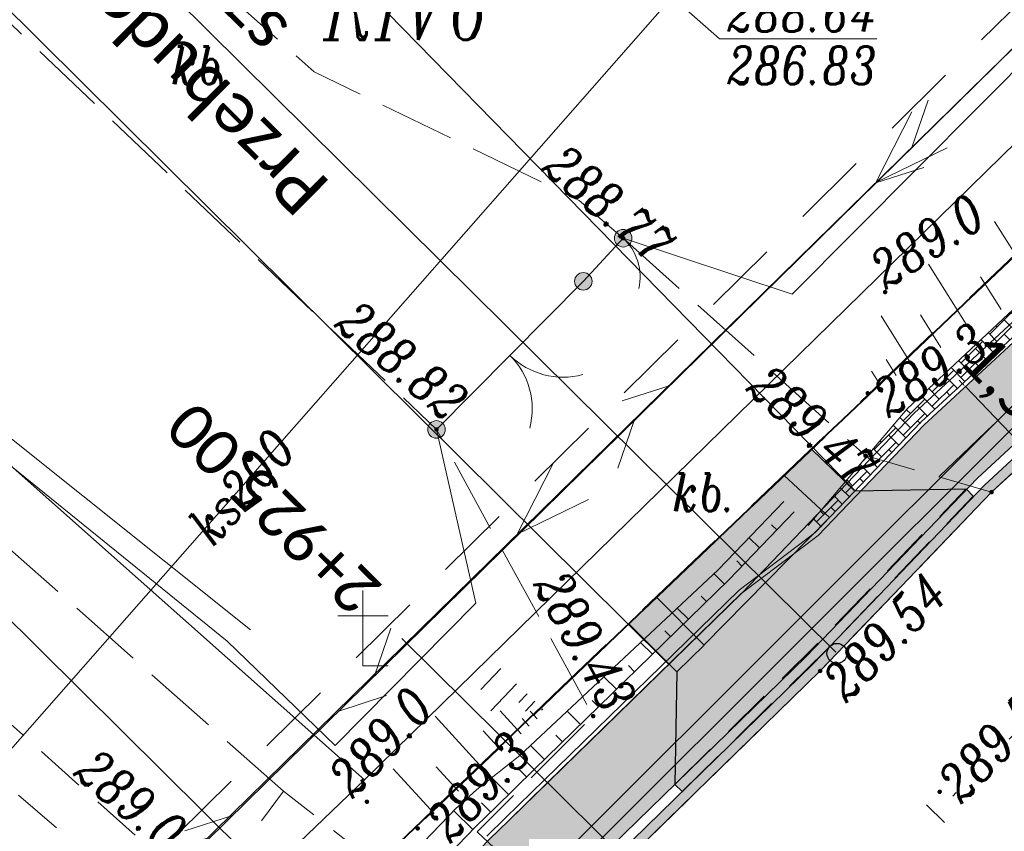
# Model space of a CAD drawing. Header units: metres. Extents: x -1 to 7476305, y 0 to 5497191.
# Tile 22 of 115: x 7474971 to 7474991, y 5496721 to 5496737. Entities that reach past the tile are written whole.
import ezdxf
from ezdxf.enums import TextEntityAlignment as Align

# ---------------------------------------------------------------- set-up
doc = ezdxf.new("R2010")
doc.units = ezdxf.units.M
for name, pattern in [('420-500', [1.5, 1, -0.5]), ('ACAD_ISO04W100', [30, 24, -3, 0, -3]), ('EGBO02-500', [2.5, 1.5, -1]), ('Krawedz', [0.75, 0.5, -0.25]), ('KTCR02-500', [1.5, 1, -0.5]), ('KTJZ01-500', [2, 1.5, -0.5])]:
    doc.linetypes.add(name, pattern=pattern)
for name, color, linetype, lineweight, true_color in [('BUBZ01_1', 7, 'Continuous', 5, 0x0a0909), ('EGBD03', 7, 'Continuous', 5, 0x0a0909), ('EGBK02', 7, 'Continuous', 5, 0x0a0909), ('EGBO02', 7, 'Continuous', 5, 0x0a0909), ('KTCR02', 7, 'Continuous', 5, 0x0a0909), ('KTJZ01', 7, 'Continuous', 5, 0x0a0909), ('KTOK05_01', 7, 'Continuous', 5, 0x0a0909), ('OBOO01_01', 7, 'Continuous', 5, 0x0a0909), ('OBOP05_02', 7, 'Continuous', 5, 0x0a0909), ('RTPW01', 7, 'Continuous', 5, 0x0a0909), ('RTPW02', 7, 'Continuous', 5, 0x0a0909), ('suepnn', 7, 'Continuous', 5, 0x0a0909), ('SUPK_01', 7, 'Continuous', 5, 0x0a0909), ('sutp', 7, 'Continuous', 5, 0x0a0909), ('SUUS15_05_K', 7, 'Continuous', 5, 0x0a0909), ('SZOPO_905', 7, 'Continuous', 5, 0x0a0909), ('SZOPO_905_P', 7, 'Continuous', 5, 0x0a0909)]:
    doc.layers.add(name, color=color, linetype=linetype, lineweight=lineweight, true_color=true_color)
for name, color, linetype in [('C-DROGI-KORYTARZE', 7, 'Continuous'), ('C-DROGI-PRZEKROJE', 7, 'Continuous'), ('C-DROGI-SYTUACJA', 7, 'Continuous'), ('C-DROGI-SYTUACJA-ETYKIETY', 7, 'Continuous'), ('C-SIECI-RURY', 150, 'Continuous'), ('D_ naprawakonstrukcji', 7, 'Continuous'), ('D_Granice pasa drogowego', 30, '420-500'), ('D_Grupa punktów', 7, 'Continuous'), ('D_Krawężnik zaniżony', 1, '420-500'), ('D_Linia charakterystyczna', 10, 'Continuous'), ('D_Skarpa przy palisadach', 7, 'Continuous'), ('D_wymiary', 7, 'Continuous'), ('D_Zjazdy', 5, 'Continuous')]:
    doc.layers.add(name, color=color, linetype=linetype)
doc.layers.add('D_Pobocza zjazdu z kostki', color=7, linetype='Continuous', true_color=0xba9982)
doc.layers.add('D_Zjazdy za chodnikiem z kostki', color=7, linetype='Continuous', true_color=0xfb9dd4)
for name, color, linetype, lineweight in [('S-1_proj_obnizenia', 7, 'Krawedz', 30), ('S-1_proj_obrzeze', 11, 'Continuous', 30), ('S-5_opis_poprzeczka', 7, 'Continuous', 25)]:
    doc.layers.add(name, color=color, linetype=linetype, lineweight=lineweight)
doc.styles.add('! rom po 1.8mm', font='calibri.ttf', dxfattribs={"height": 0.9})
doc.styles.add('KAMIL', font='calibri.ttf', dxfattribs={"height": 0.75})
doc.styles.add('romans_pochyl', font='calibri.ttf', dxfattribs={"height": 0.75})
doc.styles.add('Style-ITALIC_1250', font='ITALIC_1250.shx')
doc.linetypes.add('KTOK05_01-500', pattern='A,3.75,[13,dgnlstyle-rozp_2015.shx,S=0.002778,R=0,X=0,Y=0],3.75', length=7.5)
doc.dimstyles.new('! 500', dxfattribs={"dimscale": 5, "dimtxt": 0.9, "dimasz": 0.18, "dimexe": 0.08, "dimexo": 0.04, "dimgap": 0.07, "dimtad": 1, "dimzin": 1, "dimtxsty": '! rom po 1.8mm', "dimcen": 0.09, "dimclrd": 256, "dimclre": 256, "dimclrt": 256, "dimazin": 1, "dimtfac": 1, "dimtix": 1, "dimtmove": 1, "dimatfit": 1, "dimfxl": 0.2, "dimlwd": -1, "dimlwe": -1, "dimarcsym": 0})

# ---------------------------------------------------------------- blocks, each defined once
blk = doc.blocks.new('A$C3d0535fb')
at = {"lineweight": 30, "true_color": 0xffffff, "transparency": 33554687}
h = blk.add_hatch(color=7, dxfattribs=at)
h.dxf.hatch_style = 1
h.paths.add_polyline_path([(7474986.902, 5496725.089), (7474983.98, 5496722.196), (7474983.98, 5496722.196), (7474984.121, 5496722.054), (7474986.998, 5496724.879), (7474989.918, 5496727.934), (7474989.783, 5496728.073), (7474989.774, 5496728.073)])
at = {"layer": 'D_Pobocza zjazdu z kostki', "lineweight": 30}
h = blk.add_hatch(color=256, dxfattribs=at)
h.dxf.hatch_style = 1
h.paths.add_polyline_path([(7474986.698, 5496728.869), (7474986.153, 5496728.349), (7474987.057, 5496727.512), (7474987.561, 5496728.038)])
h.paths.add_polyline_path([(7474983.613, 5496725.925), (7474983.059, 5496725.396), (7474984.018, 5496724.441), (7474984.56, 5496724.969)])
at = {"layer": 'D_Zjazdy', "lineweight": 30, "true_color": 0xed1f24, "transparency": 33554687}
h = blk.add_hatch(color=240, dxfattribs=at)
h.dxf.hatch_style = 1
h.paths.add_polyline_path([(7474989.785, 5496728.075), (7474987.565, 5496728.041), (7474987.057, 5496727.512), (7474985.186, 5496725.58), (7474984.558, 5496724.967), (7474984.02, 5496724.442), (7474983.981, 5496722.198), (7474986.379, 5496724.537)])
at = {"layer": 'D_Zjazdy za chodnikiem z kostki', "lineweight": 30, "true_color": 0xfacccd, "transparency": 33554687}
h = blk.add_hatch(color=254, dxfattribs=at)
h.dxf.hatch_style = 1
h.paths.add_polyline_path([(7475021.824, 5496760.528), (7475021.496, 5496760.889), (7475020.247, 5496759.751), (7475020.529, 5496759.427)])
h.paths.add_polyline_path([(7475020.529, 5496759.427), (7475020.245, 5496759.753), (7475018.904, 5496758.534), (7475019.144, 5496758.25)])
h.paths.add_polyline_path([(7475020.66, 5496759.288), (7475020.529, 5496759.427), (7475019.144, 5496758.25), (7475019.264, 5496758.111), (7475019.296, 5496758.072)])
h.paths.add_polyline_path([(7475021.418, 5496759.96), (7475021.676, 5496760.191), (7475021.931, 5496760.411), (7475021.932, 5496760.411), (7475021.824, 5496760.528), (7475020.53, 5496759.427), (7475020.66, 5496759.288)])
h.paths.add_polyline_path([(7474987.052, 5496727.505), (7474987.051, 5496727.506), (7474986.154, 5496728.349), (7474984.868, 5496727.123), (7474985.784, 5496726.215)])
h.paths.add_polyline_path([(7474984.868, 5496727.123), (7474983.614, 5496725.925), (7474984.564, 5496724.973), (7474984.56, 5496724.969), (7474985.784, 5496726.215)])
h.paths.add_polyline_path([(7474950.632, 5496693.276), (7474951.846, 5496692.035), (7474954.338, 5496694.57), (7474953.093, 5496695.75)])
at = {"color": 7, "lineweight": 30, "true_color": 0xffffff, "elevation": 289.691, "flags": 128}
for points in [[(7474989.783, 5496728.073), (7474989.918, 5496727.934)], [(7474983.98, 5496722.196), (7474984.121, 5496722.054)]]:
    blk.add_lwpolyline(points, dxfattribs=at)
at = {"layer": 'D_Krawężnik zaniżony', "lineweight": 30, "elevation": 579.295, "flags": 128}
for points in [[(7474983.98, 5496722.196), (7474986.902, 5496725.089), (7474986.902, 5496725.089), (7474989.774, 5496728.073)], [(7474984.121, 5496722.054), (7474986.998, 5496724.879), (7474989.918, 5496727.934)]]:
    blk.add_lwpolyline(points, dxfattribs=at)
at = {"layer": 'D_Pobocza zjazdu z kostki', "lineweight": 30, "flags": 128}
for points, elevation in [([(7474986.153, 5496728.349), (7474986.698, 5496728.869), (7474987.561, 5496728.038), (7474987.058, 5496727.513)], 0.06), ([(7474983.613, 5496725.925), (7474983.059, 5496725.396), (7474984.018, 5496724.441), (7474984.56, 5496724.969)], 289.691)]:
    blk.add_lwpolyline(points, dxfattribs=dict(at, elevation=elevation))
at = {"layer": 'D_Zjazdy', "color": 18, "lineweight": 30, "true_color": 0x000000, "elevation": 289.691, "flags": 128}
for points in [[(7474989.783, 5496728.073), (7474987.562, 5496728.039), (7474987.057, 5496727.512), (7474986.153, 5496728.349), (7474983.613, 5496725.925), (7474984.56, 5496724.969), (7474984.018, 5496724.441), (7474983.98, 5496722.196)], [(7474984.564, 5496724.973), (7474987.057, 5496727.512)]]:
    blk.add_lwpolyline(points, dxfattribs=at)
blk = doc.blocks.new('*D101')
at = {"layer": 'D_wymiary', "transparency": 16777216}
for p, q in [((7474989.699, 5496730.182), (7474989.636, 5496730.247)), ((7474989.762, 5496730.118), (7474989.732, 5496730.09)), ((7474989.761, 5496730.117), (7474990.8, 5496729.037)), ((7474990.801, 5496729.038), (7474990.771, 5496729.009)), ((7474990.862, 5496728.972), (7474990.924, 5496728.907))]:
    blk.add_line(p, q, dxfattribs=at)
at = {"layer": 'D_wymiary', "lineweight": 30, "transparency": 16777216}
for points in [[(7474989.71, 5496730.193), (7474989.688, 5496730.172), (7474989.761, 5496730.117)], [(7474990.873, 5496728.982), (7474990.851, 5496728.961), (7474990.8, 5496729.037)]]:
    blk.add_solid(points, dxfattribs=at)
at = {"layer": 'Defpoints', "color": 0, "lineweight": 30, "transparency": 16777216}
for p in [(7474989.777, 5496730.132, 289.708), (7474990.8, 5496729.037), (7474990.815, 5496729.052, 289.678)]:
    blk.add_point(p, dxfattribs=at)
at = {"layer": 'D_wymiary', "lineweight": 30, "transparency": 16777216, "insert": (7474990.706, 5496729.986), "char_height": 0.9, "attachment_point": 5, "rotation": 313.8598, "style": '! rom po 1.8mm'}
blk.add_mtext('1,50', dxfattribs=at)
blk = doc.blocks.new('*D105')
at = {"layer": 'D_wymiary', "transparency": 16777216}
for p, q in [((7474965.013, 5496751.1), (7474975.81, 5496761.661)), ((7474998.35, 5496738.619), (7474975.782, 5496761.69)), ((7474975.874, 5496761.724), (7474975.938, 5496761.787)), ((7474964.948, 5496751.037), (7474964.884, 5496750.974)), ((7474987.553, 5496728.057), (7474964.985, 5496751.129))]:
    blk.add_line(p, q, dxfattribs=at)
at = {"layer": 'D_wymiary', "lineweight": 30, "transparency": 16777216}
for points in [[(7474975.863, 5496761.735), (7474975.884, 5496761.714), (7474975.81, 5496761.661)], [(7474964.938, 5496751.048), (7474964.959, 5496751.026), (7474965.013, 5496751.1)]]:
    blk.add_solid(points, dxfattribs=at)
at = {"layer": 'Defpoints', "color": 0, "lineweight": 30, "transparency": 16777216}
for p in [(7474975.81, 5496761.661), (7474998.364, 5496738.604, 579.352), (7474987.567, 5496728.043, 579.349)]:
    blk.add_point(p, dxfattribs=at)
at = {"layer": 'D_wymiary', "lineweight": 30, "transparency": 16777216, "insert": (7474969.452, 5496757.362), "char_height": 0.9, "attachment_point": 5, "rotation": 44.3685, "style": '! rom po 1.8mm'}
blk.add_mtext('proj. umocnienie płytami ażurowymi1,20x 0,10cm \\P15,10m', dxfattribs=at)
blk = doc.blocks.new('*D106')
at = {"layer": 'D_Skarpa przy palisadach', "transparency": 16777216}
for p, q in [((7474959.174, 5496748.958), (7474914.873, 5496704.329)), ((7474983.836, 5496724.604), (7474959.209, 5496749.05)), ((7474939.408, 5496679.847), (7474914.781, 5496704.293))]:
    blk.add_line(p, q, dxfattribs=at)
at = {"layer": 'D_Skarpa przy palisadach', "lineweight": 30, "transparency": 16777216}
for points in [[(7474959.163, 5496748.969), (7474959.185, 5496748.947), (7474959.237, 5496749.022)], [(7474914.862, 5496704.339), (7474914.884, 5496704.318), (7474914.81, 5496704.265)]]:
    blk.add_solid(points, dxfattribs=at)
at = {"layer": 'Defpoints', "color": 0, "lineweight": 30, "transparency": 16777216}
for p in [(7474983.85, 5496724.59), (7474914.81, 5496704.265), (7474939.423, 5496679.833)]:
    blk.add_point(p, dxfattribs=at)
at = {"layer": 'D_Skarpa przy palisadach', "lineweight": 30, "transparency": 16777216, "insert": (7474936.028, 5496727.632), "char_height": 0.9, "attachment_point": 5, "rotation": 45.2116, "style": '! rom po 1.8mm'}
blk.add_mtext('Miejsce do wymijania sie osób ze szczególnymi potrzebami\\Pdł. 63,06m', dxfattribs=at)
blk = doc.blocks.new('905')
at = {"layer": 'SZOPO_905', "color": 18, "linetype": 'Continuous', "lineweight": 13, "true_color": 0x0a0909}
for centre, start, end in [((-1.5, 0), 0, 60), ((1.5, 0), 120, 180)]:
    blk.add_arc(centre, 1.5, start, end, dxfattribs=at)
blk = doc.blocks.new('905P')
at = {"layer": 'SZOPO_905_P', "color": 18, "linetype": 'Continuous', "lineweight": 13, "true_color": 0x0a0909}
blk.add_arc((1.05, 0), 1.05, 120, 180, dxfattribs=at)
blk = doc.blocks.new('RTPW02')
at = {"layer": 'RTPW02', "linetype": 'Continuous', "lineweight": 13, "true_color": 0x0a0909}
h = blk.add_hatch(color=18, dxfattribs=at)
edge = h.paths.add_edge_path()
edge.add_arc((0, 0), 0.045, 0, 360)
blk = doc.blocks.new('RTPW01')
at = {"layer": 'RTPW01', "linetype": 'Continuous', "lineweight": 13, "true_color": 0x0a0909}
h = blk.add_hatch(color=18, dxfattribs=at)
edge = h.paths.add_edge_path()
edge.add_arc((0, 0), 0.045, 0, 360)
blk = doc.blocks.new('OBOO01_01')
at = {"layer": 'OBOO01_01', "color": 18, "linetype": 'Continuous', "lineweight": 13, "ltscale": 10, "true_color": 0x0a0909}
blk.add_line((-10, 20), (10, 20), dxfattribs=at)
at = {"layer": 'OBOO01_01', "color": 18, "linetype": 'Continuous', "lineweight": 13, "ltscale": 10, "true_color": 0x0a0909, "flags": 128}
blk.add_lwpolyline([(0, 30), (0, 0), (10, 0)], dxfattribs=at)
blk = doc.blocks.new('MDCP_klauzula')
at = {"layer": 'KTOK05_01', "linetype": 'Continuous', "lineweight": 18}
h = blk.add_hatch(color=252, dxfattribs=at)
edge = h.paths.add_edge_path()
edge.add_arc((7474982.949, 5496733.072), 0.175, 0, 360)
h = blk.add_hatch(color=252, dxfattribs=at)
edge = h.paths.add_edge_path()
edge.add_arc((7474982.156, 5496732.214), 0.175, 0, 360)
h = blk.add_hatch(color=252, dxfattribs=at)
edge = h.paths.add_edge_path()
edge.add_arc((7474982.156, 5496732.214), 0.175, 0, 360)
h = blk.add_hatch(color=252, dxfattribs=at)
edge = h.paths.add_edge_path()
edge.add_arc((7474979.232, 5496729.265), 0.175, 0, 360)
at = {"layer": 'BUBZ01_1', "color": 252, "linetype": 'Continuous', "lineweight": 18}
for p, q in [((7474990.343, 5496733.404), (7474991.168, 5496732.089)), ((7474989.025, 5496732.555), (7474989.841, 5496731.255)), ((7474990.063, 5496732.306), (7474990.473, 5496731.652)), ((7474988.083, 5496731.528), (7474988.703, 5496730.541)), ((7474988.866, 5496731.544), (7474989.272, 5496730.898)), ((7474988.188, 5496730.66), (7474988.387, 5496730.342)), ((7474987.894, 5496730.426), (7474988.071, 5496730.144)), ((7474980.115, 5496724.086), (7474980.512, 5496724.502)), ((7474980.312, 5496723.664), (7474980.826, 5496724.203)), ((7474980.872, 5496723.831), (7474981.036, 5496724.003)), ((7474981.006, 5496723.657), (7474981.193, 5496723.853)), ((7474980.497, 5496723.662), (7474980.915, 5496723.206)), ((7474981.1, 5496723.656), (7474981.24, 5496723.504)), ((7474981.326, 5496723.678), (7474981.35, 5496723.703)), ((7474979.203, 5496723.553), (7474980.158, 5496722.512)), ((7474980.938, 5496723.507), (7474981.077, 5496723.355)), ((7474980.165, 5496723.264), (7474980.536, 5496722.859)), ((7474978.369, 5496722.507), (7474979.184, 5496721.619)), ((7474979.228, 5496722.547), (7474979.671, 5496722.065))]:
    blk.add_line(p, q, dxfattribs=at)
at = {"layer": 'EGBD03', "color": 96, "linetype": 'Continuous', "lineweight": 30, "flags": 128}
for points in [[(7474957.104, 5496740.671), (7474977.8, 5496722.29), (7474992.028, 5496736.214)], [(7474993.36, 5496735.227), (7474973.585, 5496716.354), (7474940.056, 5496682.642), (7474905.9, 5496652.407), (7474901.86, 5496653.48)], [(7474901.86, 5496653.48), (7474904.993, 5496655.483), (7474942.021, 5496687.069), (7474947.656, 5496692.988), (7474962.536, 5496707.652), (7474977.8, 5496722.29)]]:
    blk.add_lwpolyline(points, dxfattribs=at)
at = {"layer": 'EGBO02', "color": 252, "linetype": 'EGBO02-500', "lineweight": 18, "flags": 128}
blk.add_lwpolyline([(7474912.596, 5496658.952), (7474940.276, 5496686.459), (7474968.571, 5496715.765), (7474999.422, 5496746.255), (7475028.237, 5496772.674), (7475043.438, 5496787.327), (7475072.159, 5496810.289), (7475094.114, 5496826.623), (7475118.388, 5496845.324), (7475126.952, 5496853.278), (7475138.024, 5496865.445)], dxfattribs=at)
at = {"layer": 'KTCR02', "color": 252, "linetype": 'KTCR02-500', "lineweight": 18, "flags": 128}
blk.add_lwpolyline([(7474963.411, 5496729.699), (7474969.489, 5496724.53), (7474974.274, 5496720.253), (7474973.728, 5496719.557), (7474968.799, 5496723.8), (7474962.776, 5496728.88), (7474963.411, 5496729.699)], close=True, dxfattribs=at)
at = {"layer": 'KTJZ01', "color": 252, "linetype": 'KTJZ01-500', "lineweight": 18}
blk.add_line((7474976.188, 5496722.06), (7474960.845, 5496735.638), dxfattribs=at)
at = {"layer": 'KTJZ01', "color": 252, "linetype": 'KTJZ01-500', "lineweight": 18, "flags": 128}
for points in [[(7474940.948, 5496678.227), (7474942.744, 5496679.768), (7474947.468, 5496684.472), (7474951.738, 5496688.783), (7474958.027, 5496695.193), (7474962.097, 5496699.235), (7474965.673, 5496702.794), (7474969.754, 5496707.034), (7474981.843, 5496719.552), (7474986.871, 5496724.456), (7474990.284, 5496728.016), (7474993.046, 5496730.57), (7474995.803, 5496733.399), (7474999.755, 5496737.308), (7475005.043, 5496742.399), (7475009.082, 5496746.263), (7475016.386, 5496752.922), (7475018.661, 5496754.834), (7475020.089, 5496756.127), (7475022.831, 5496758.571), (7475025.815, 5496761.182), (7475031.927, 5496766.616), (7475037.923, 5496771.877), (7475045.276, 5496778.075), (7475048.776, 5496780.871), (7475053.275, 5496784.409), (7475057.865, 5496787.982), (7475065.68, 5496793.821), (7475071.675, 5496798.251), (7475080.197, 5496804.617), (7475085.951, 5496808.863), (7475092.068, 5496813.415), (7475094.463, 5496815.318), (7475099.029, 5496818.877), (7475104.515, 5496823.229), (7475105.014, 5496823.868), (7475110.261, 5496828.106), (7475116.671, 5496833.487), (7475121.299, 5496837.758), (7475127.388, 5496843.57), (7475133.626, 5496849.85), (7475138.23, 5496854.845), (7475143.855, 5496861.074), (7475148.205, 5496866.026), (7475154.747, 5496873.863), (7475160.368, 5496880.935), (7475164.02, 5496885.897), (7475167.465, 5496890.774), (7475169.395, 5496893.556), (7475177.645, 5496905.781), (7475183.716, 5496915.79), (7475187.356, 5496922.37), (7475191.312, 5496929.431), (7475194.505, 5496935.684), (7475198.366, 5496943.242), (7475201.584, 5496949.716), (7475204.91, 5496956.567), (7475209.898, 5496967.043), (7475214.268, 5496976.102), (7475219.085, 5496986.161), (7475221.068, 5496990.37), (7475223.563, 5496995.716), (7475227.167, 5497003.081), (7475229.52, 5497008.043), (7475233.202, 5497015.17), (7475236.644, 5497022.005), (7475242.538, 5497033.041), (7475245.538, 5497037.898), (7475247.914, 5497042.007), (7475248.707, 5497043.191), (7475252.159, 5497048.588), (7475253.518, 5497050.557), (7475256.496, 5497054.779), (7475262.407, 5497062.145), (7475264.477, 5497064.71), (7475272.511, 5497072.714), (7475276.959, 5497077.087), (7475283.019, 5497082.422), (7475288.616, 5497087.275), (7475294.096, 5497092.097)], [(7474968.895, 5496743.408), (7474966.99, 5496747.83), (7474962.695, 5496743.198), (7474966.825, 5496741.088), (7474979.232, 5496729.265)], [(7474982.949, 5496733.072), (7474982.073, 5496733.826), (7474976.795, 5496736.388), (7474968.895, 5496743.408)], [(7474989.237, 5496728.329), (7474992.322, 5496731.276), (7474995.346, 5496734.42)], [(7474982.949, 5496733.072), (7474987.772, 5496728.744), (7474990.284, 5496728.016)], [(7474981.843, 5496719.552), (7474980.042, 5496721.254), (7474982.352, 5496723.558), (7474979.232, 5496729.265)]]:
    blk.add_lwpolyline(points, dxfattribs=at)
blk.add_lwpolyline([(7474980.04, 5496719.268), (7474978.729, 5496720.073), (7474976.188, 5496722.06), (7474974.934, 5496720.385), (7474977.919, 5496716.932), (7474980.04, 5496719.268)], close=True, dxfattribs=at)
at = {"layer": 'KTOK05_01', "color": 252, "linetype": 'Continuous', "lineweight": 18}
for p, q in [((7474982.156, 5496732.214), (7474982.949, 5496733.072)), ((7474979.232, 5496729.265), (7474982.156, 5496732.214))]:
    blk.add_line(p, q, dxfattribs=at)
at = {"layer": 'KTOK05_01', "color": 252, "linetype": 'KTOK05_01-500', "lineweight": 18, "flags": 128}
for points in [[(7474982.949, 5496733.072), (7474986.316, 5496731.961), (7474991.276, 5496736.952)], [(7474966.248, 5496732.191), (7474975.065, 5496725.05), (7474977.214, 5496722.97), (7474980.019, 5496725.809), (7474979.232, 5496729.265)]]:
    blk.add_lwpolyline(points, dxfattribs=at)
at = {"layer": 'KTOK05_01', "color": 252, "linetype": 'Continuous', "lineweight": 18}
for centre in [(7474982.949, 5496733.072), (7474982.156, 5496732.214), (7474982.156, 5496732.214), (7474979.232, 5496729.265)]:
    blk.add_circle(centre, 0.175, dxfattribs=at)
at = {"layer": 'OBOP05_02', "color": 252, "linetype": 'Continuous', "lineweight": 18}
blk.add_line((7474975.531, 5496725.276), (7474958.891, 5496738.55), dxfattribs=at)
at = {"layer": 'suepnn', "color": 1, "linetype": 'Continuous', "lineweight": 13, "true_color": 0xfa0000, "flags": 128}
for points in [[(7474928.265, 5496675.305), (7474960.812, 5496707.539), (7474991.547, 5496737.68)], [(7474989.398, 5496734.872), (7474987.977, 5496734.179), (7474988.698, 5496735.586)], [(7474982.258, 5496727.871), (7474980.837, 5496727.177), (7474981.558, 5496728.585)]]:
    blk.add_lwpolyline(points, dxfattribs=at)
at = {"layer": 'SUPK_01', "color": 36, "linetype": 'Continuous', "lineweight": 13, "true_color": 0x803300, "flags": 128}
blk.add_lwpolyline([(7474983.923, 5496737.877), (7474963.846, 5496715.031), (7474951.574, 5496701.122)], dxfattribs=at)
at = {"layer": 'sutp', "color": 30, "linetype": 'Continuous', "lineweight": 13, "true_color": 0xff9100}
for p, q in [((7474988.695, 5496734.876), (7474989.019, 5496735.822)), ((7474987.982, 5496734.175), (7474988.933, 5496734.483)), ((7474983.882, 5496730.143), (7474982.93, 5496729.835)), ((7474983.169, 5496729.442), (7474982.844, 5496728.496)), ((7474977.999, 5496724.359), (7474978.323, 5496725.305)), ((7474977.286, 5496723.658), (7474978.237, 5496723.966)), ((7474975.173, 5496721.581), (7474974.222, 5496721.273))]:
    blk.add_line(p, q, dxfattribs=at)
at = {"layer": 'sutp', "color": 30, "linetype": 'Continuous', "lineweight": 13, "true_color": 0xff9100, "flags": 128}
blk.add_lwpolyline([(7474960.912, 5496707.559), (7474991.547, 5496737.68), (7475024.373, 5496769.616)], dxfattribs=at)
at = {"layer": 'SUUS15_05_K', "color": 252, "linetype": 'Continuous', "lineweight": 18, "flags": 128}
blk.add_lwpolyline([(7474983.923, 5496737.877), (7474984.867, 5496737.039), (7474985.017, 5496737.039)], dxfattribs=at)
at = {"color": 252, "linetype": 'Continuous', "lineweight": 18, "ltscale": 0.5, "xscale": 0.05, "yscale": 0.05, "zscale": 0.05}
blk.add_blockref('OBOO01_01', (7474977.768, 5496724.556), dxfattribs=at)
at = {"layer": 'RTPW01', "color": 252, "linetype": 'Continuous', "lineweight": 18}
for p in [(7474988.164, 5496732), (7474987.818, 5496729.985), (7474977.848, 5496721.852), (7474978.859, 5496721.321)]:
    blk.add_blockref('RTPW01', p, dxfattribs=at)
at = {"layer": 'RTPW02', "color": 252, "linetype": 'Continuous', "lineweight": 18}
for p in [(7474982.949, 5496733.072), (7474979.232, 5496729.265), (7474987.772, 5496728.744), (7474990.284, 5496728.016), (7474986.871, 5496724.456), (7474982.352, 5496723.558), (7474989.25, 5496722.051)]:
    blk.add_blockref('RTPW02', p, dxfattribs=at)
at = {"layer": 'SZOPO_905', "color": 252, "linetype": 'Continuous', "lineweight": 18, "rotation": 225.2438933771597}
blk.add_blockref('905', (7474980.694, 5496730.74), dxfattribs=at)
at = {"layer": 'SZOPO_905_P', "color": 252, "linetype": 'Continuous', "lineweight": 18, "rotation": 227.2545749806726}
blk.add_blockref('905P', (7474982.949, 5496733.072), dxfattribs=at)
at = {"layer": 'EGBK02', "color": 252, "linetype": 'Continuous', "lineweight": 18, "style": 'Style-ITALIC_1250', "width": 0.8}
blk.add_text('RIVb', height=1.25, dxfattribs=at).set_placement((7474976.979, 5496737.019))
at = {"layer": 'KTJZ01', "color": 252, "linetype": 'Continuous', "lineweight": 18, "style": 'Style-ITALIC_1250', "width": 0.8}
for p in [(7474973.954, 5496736.14), (7474983.931, 5496727.635)]:
    blk.add_text('kb.', height=0.75, dxfattribs=at).set_placement(p)
at = {"layer": 'RTPW01', "color": 252, "linetype": 'Continuous', "lineweight": 18, "style": 'Style-ITALIC_1250', "width": 0.8}
for s, rotation, p in [('289.0', 32.7965, (7474988.174, 5496732.04)), ('289.3', 32.7965, (7474988.232, 5496729.479)), ('289.0', 47.2238, (7474977.564, 5496721.896)), ('289.3', 47.2238, (7474979.513, 5496721.009))]:
    blk.add_text(s, height=0.75, rotation=rotation, dxfattribs=at).set_placement(p)
at = {"layer": 'RTPW02', "color": 252, "linetype": 'Continuous', "lineweight": 18, "style": 'Style-ITALIC_1250', "width": 0.8}
for s, rotation, p in [('288.77', 319.3028, (7474981.299, 5496734.435)), ('288.82', 319.3028, (7474977.176, 5496731.328)), ('289.47', 318.0963, (7474985.371, 5496730.056)), ('289.43', 298.6653, (7474981.146, 5496726.185)), ('289.54', 45.8069, (7474987.39, 5496723.804)), ('289.54', 45.8069, (7474989.681, 5496721.792)), ('289.04', 319.6207, (7474971.981, 5496722.396))]:
    blk.add_text(s, height=0.75, rotation=rotation, dxfattribs=at).set_placement(p)
at = {"layer": 'SUPK_01', "color": 36, "linetype": 'Continuous', "lineweight": 13, "true_color": 0x803300, "style": 'Style-ITALIC_1250', "width": 0.8}
blk.add_text('ks200', height=0.75, rotation=48.6902, dxfattribs=at).set_placement((7474975.354, 5496728.126), align=Align.MIDDLE_CENTER)
at = {"layer": 'SUUS15_05_K', "color": 36, "linetype": 'Continuous', "lineweight": 13, "true_color": 0x803300, "style": 'Style-ITALIC_1250', "width": 0.8}
blk.add_text('%%u288.64%%U', height=0.75, dxfattribs=at).set_placement((7474985.017, 5496737.189))
blk.add_text('%%o286.83%%O', height=0.75, dxfattribs=at).set_placement((7474985.017, 5496736.889), align=Align.TOP_LEFT)
blk = doc.blocks.new('okrag')
at = {"color": 0}
blk.add_circle((0, 0), 0.5, dxfattribs=at)
blk = doc.blocks.new('*U233', base_point=(7474987.206, 5496724.806))
at = {"lineweight": -2, "xscale": 0.4, "yscale": 0.4, "zscale": 0.4}
blk.add_blockref('okrag', (7474987.206, 5496724.806), dxfattribs=at)
blk = doc.blocks.new('AeccTickLine')
at = {"color": 0, "linetype": 'ByBlock', "lineweight": -2}
blk.add_line((0, 1), (0, -1), dxfattribs=at)

msp = doc.modelspace()

# ---------------------------------------------------------------- linework, layer by layer
at = {"layer": 'D_ naprawakonstrukcji', "color": 18, "lineweight": 30, "true_color": 0x000000, "flags": 128}
msp.add_lwpolyline([(7475032.26, 5496770.67), (7475010.572, 5496750.962), (7475002.025, 5496743.148), (7474993.311, 5496735.182), (7474991.33, 5496733.29), (7474987.11, 5496729.262), (7474981.728, 5496724.125), (7474978.688, 5496721.224), (7474975.041, 5496717.744), (7474967.615, 5496710.352), (7474955.357, 5496698.026), (7474948.808, 5496691.442), (7474943.173, 5496685.776), (7474941.426, 5496684.019), (7474940.056, 5496682.642), (7474939.655, 5496682.287), (7474931.483, 5496675.053)], dxfattribs=at)
at = {"layer": 'D_Granice pasa drogowego', "lineweight": 50, "ltscale": 2, "flags": 128}
msp.add_lwpolyline([(7474871.194, 5496602.021), (7474875.844, 5496605.985), (7474886.51, 5496614.328), (7474893.187, 5496619.551), (7474906.364, 5496629.859), (7474908.002, 5496630.38), (7474914.804, 5496638.74), (7474928.905, 5496651.777), (7474946.406, 5496669.552), (7474957.321, 5496680.639), (7474994.148, 5496718.045), (7475014.642, 5496738.841), (7475028.014, 5496750.844), (7475033.755, 5496755.998), (7475037.841, 5496759.479), (7475046.672, 5496767.002), (7475050.423, 5496770.198), (7475056.626, 5496775.2), (7475065.197, 5496781.478), (7475069.506, 5496784.668), (7475083.953, 5496795.64), (7475091.313, 5496801.229), (7475097.69, 5496806.073), (7475103.398, 5496810.407), (7475110.576, 5496816.081), (7475114.68, 5496819.326), (7475120.064, 5496824.042), (7475130.991, 5496833.37), (7475144.36, 5496846.35), (7475159.914, 5496864.742), (7475165.321, 5496871.433), (7475168.549, 5496875.377), (7475175.09, 5496884.328), (7475189.457, 5496903.989), (7475193.179, 5496911.075), (7475198.108, 5496920.456), (7475202.904, 5496929.586), (7475209.984, 5496944.676), (7475224.229, 5496974.661), (7475228.871, 5496985.456), (7475234.774, 5496999.181), (7475235.211, 5497000), (7475244.883, 5497018.143), (7475247.158, 5497021.622), (7475253.509, 5497032.362), (7475263.655, 5497046.357), (7475275.03, 5497059.7), (7475278.404, 5497063.267), (7475280.249, 5497065.127), (7475283.737, 5497068.192), (7475289.77, 5497074.68), (7475292.049, 5497076.649), (7475298.288, 5497082.039), (7475318.081, 5497097.784), (7475318.6, 5497101.12), (7475308.342, 5497109.277), (7475299.764, 5497105.915), (7475300.031, 5497102.685), (7475290.434, 5497094.878), (7475285.765, 5497091.08), (7475277.631, 5497083.259), (7475263.588, 5497069.572), (7475259.571, 5497065.54), (7475255.16, 5497060.7), (7475248.447, 5497051.193), (7475241.071, 5497040.575), (7475236.851, 5497034.5), (7475232.87, 5497026.192), (7475228.603, 5497017.286), (7475222.129, 5497003.773), (7475221.6, 5497002.67), (7475223.058, 5497002.07), (7475222.491, 5496999.056), (7475222.104, 5496998.239), (7475217.488, 5496988.479), (7475214.662, 5496982.503), (7475211.997, 5496976.871), (7475210.402, 5496973.497), (7475207.108, 5496966.534), (7475200.594, 5496952.761), (7475195.041, 5496942.357), (7475186.706, 5496926.741), (7475181.863, 5496917.665), (7475180.812, 5496915.697), (7475174.258, 5496906.159), (7475161.354, 5496887.311), (7475156.287, 5496881.059), (7475137.148, 5496857.357), (7475129.378, 5496848.794), (7475126.377, 5496845.473), (7475122.357, 5496841.906), (7475113.346, 5496833.897), (7475108.201, 5496829.327), (7475103.572, 5496825.562), (7475101.251, 5496823.675), (7475097.151, 5496820.343), (7475092.412, 5496817.061), (7475083.189, 5496810.712), (7475063.35, 5496796.429), (7475055.25, 5496790.597), (7475035.25, 5496773.04), (7475032.26, 5496770.67), (7475010.572, 5496750.962), (7475002.025, 5496743.148), (7474993.311, 5496735.182), (7474991.33, 5496733.29), (7474987.11, 5496729.262), (7474981.728, 5496724.125), (7474978.688, 5496721.224), (7474975.041, 5496717.744), (7474967.615, 5496710.352), (7474955.357, 5496698.026), (7474948.808, 5496691.442), (7474943.173, 5496685.776), (7474941.426, 5496684.019), (7474940.056, 5496682.642), (7474939.655, 5496682.287), (7474931.483, 5496675.053), (7474923.147, 5496667.674), (7474919.881, 5496664.783), (7474908.976, 5496655.13), (7474905.9, 5496652.407), (7474901.86, 5496653.48)], dxfattribs=at)

# ---------------------------------------------------------------- block references
msp.add_blockref('A$C3d0535fb', (0, 0))

# ---------------------------------------------------------------- dimensions: what is measured, and where the dimension line sits
at = {"layer": 'D_Skarpa przy palisadach', "color": 18, "lineweight": 30, "true_color": 0x000000}
dim = msp.add_aligned_dim(p1=(7474983.85, 5496724.59), p2=(7474939.423, 5496679.833), distance=-34.68, text='Miejsce do wymijania sie osób ze szczególnymi potrzebami\\Pdł. <>m', dimstyle='! 500', override={"dimscale": 0.5}, dxfattribs=at)
dim.commit()
dim.dimension.update_dxf_attribs({"geometry": '*D106', "text_midpoint": (7474936.028, 5496727.632)})
at = {"layer": 'D_wymiary', "color": 18, "lineweight": 30, "true_color": 0x000000}
dim = msp.add_aligned_dim(p1=(7474987.567, 5496728.043, 289.698), p2=(7474998.364, 5496738.604, 289.702), distance=32.254, text='proj. umocnienie płytami ażurowymi1,20x 0,10cm \\P<>m', dimstyle='! 500', override={"dimscale": 0.5}, dxfattribs=at)
dim.commit()
dim.dimension.update_dxf_attribs({"geometry": '*D105', "text_midpoint": (7474969.452, 5496757.362, -289.651)})
dim = msp.add_aligned_dim(p1=(7474989.777, 5496730.132, 289.708), p2=(7474990.815, 5496729.052, 289.678), distance=-0.022, dimstyle='! 500', override={"dimscale": 0.5}, dxfattribs=at)
dim.commit()
dim.dimension.update_dxf_attribs({"geometry": '*D101', "text_midpoint": (7474990.706, 5496729.986)})

# ---------------------------------------------------------------- next in the draw order: block references
at = {"layer": 'RTPW01', "color": 18, "lineweight": 30, "true_color": 0x000000}
msp.add_blockref('MDCP_klauzula', (0, 0), dxfattribs=at)

# ---------------------------------------------------------------- next in the draw order: hatches: boundary and pattern name
at = {"layer": 'C-DROGI-KORYTARZE', "linetype": 'Continuous', "lineweight": -3, "true_color": 0xfeeab9}
for points in [[(7474999.394, 5496737.514), (7474995.523, 5496733.684), (7474993.633, 5496731.745), (7474992.762, 5496730.851), (7474990, 5496728.297), (7474987.893, 5496726.1), (7474986.828, 5496727.156), (7474988.934, 5496729.353), (7474991.696, 5496731.907), (7474992.581, 5496732.815), (7474994.471, 5496734.754), (7474998.343, 5496738.584), (7474999.394, 5496737.514)], [(7474987.893, 5496726.1), (7474986.594, 5496724.745), (7474986.587, 5496724.737), (7474982.719, 5496720.965), (7474981.942, 5496720.207), (7474981.569, 5496719.843), (7474981.559, 5496719.833), (7474969.47, 5496707.315), (7474969.46, 5496707.305), (7474968.958, 5496706.783), (7474965.395, 5496703.081), (7474965.388, 5496703.075), (7474965.314, 5496702.998), (7474964.535, 5496702.226), (7474961.833, 5496699.537), (7474961.812, 5496699.516), (7474957.756, 5496695.487), (7474957.742, 5496695.474), (7474951.461, 5496689.072), (7474951.453, 5496689.064), (7474947.691, 5496685.266), (7474947.199, 5496684.768), (7474947.183, 5496684.753), (7474946.917, 5496684.488), (7474944.123, 5496681.706), (7474944.078, 5496681.66), (7474942.474, 5496680.063), (7474942.466, 5496680.056), (7474942.049, 5496679.698), (7474942.046, 5496679.696), (7474940.707, 5496678.547), (7474939.491, 5496679.875), (7474940.83, 5496681.024), (7474940.832, 5496681.026), (7474941.249, 5496681.384), (7474941.257, 5496681.391), (7474942.858, 5496682.986), (7474945.634, 5496685.75), (7474945.9, 5496686.015), (7474945.916, 5496686.031), (7474946.408, 5496686.528), (7474950.17, 5496690.326), (7474950.178, 5496690.334), (7474956.459, 5496696.736), (7474956.472, 5496696.749), (7474960.529, 5496700.778), (7474960.55, 5496700.799), (7474963.252, 5496703.488), (7474964.031, 5496704.26), (7474964.105, 5496704.337), (7474964.112, 5496704.344), (7474967.679, 5496708.05), (7474968.181, 5496708.571), (7474968.191, 5496708.582), (7474980.28, 5496721.1), (7474980.29, 5496721.11), (7474980.663, 5496721.474), (7474981.44, 5496722.232), (7474985.308, 5496726.004), (7474985.315, 5496726.012), (7474986.615, 5496727.367), (7474987.893, 5496726.1)]]:
    msp.add_hatch(color=254, dxfattribs=at).paths.add_polyline_path(points, flags=0)
at = {"layer": 'C-DROGI-PRZEKROJE', "linetype": 'Continuous', "lineweight": 15}
h = msp.add_hatch(dxfattribs=at)
h.set_pattern_fill('AR-HBONE', color=12, scale=0.002, style=0)
h.set_pattern_definition([(45, (7474998.29372, 5496738.6335), (0, 0.2873682), [0.6096, -0.2032]), (135, (7474998.4374, 5496738.77717), (3e-17, 0.2873682), [0.6096, -0.2032])])
h.paths.add_polyline_path([(7474998.294, 5496738.633), (7474994.422, 5496734.804), (7474992.532, 5496732.865), (7474991.646, 5496731.956), (7474988.884, 5496729.402), (7474986.778, 5496727.205), (7474986.632, 5496727.349), (7474988.606, 5496729.677), (7474991.347, 5496732.253), (7474992.275, 5496733.127), (7474993.843, 5496735.392), (7474997.82, 5496739.116), (7474998.294, 5496738.633)], flags=0)
at = {"layer": 'C-DROGI-PRZEKROJE', "linetype": 'Continuous', "lineweight": -3}
for points in [[(7474999.675, 5496737.229), (7474995.803, 5496733.399), (7474993.913, 5496731.46), (7474993.046, 5496730.57), (7474990.284, 5496728.016), (7474988.178, 5496725.819), (7474988.035, 5496725.96), (7474990.142, 5496728.157), (7474992.904, 5496730.711), (7474993.773, 5496731.603), (7474995.663, 5496733.542), (7474999.534, 5496737.372), (7474999.675, 5496737.229)], [(7474988.178, 5496725.819), (7474986.878, 5496724.463), (7474986.871, 5496724.456), (7474983.003, 5496720.683), (7474982.226, 5496719.926), (7474981.853, 5496719.562), (7474981.843, 5496719.552), (7474969.754, 5496707.034), (7474969.744, 5496707.023), (7474969.242, 5496706.502), (7474965.68, 5496702.801), (7474965.673, 5496702.794), (7474965.6, 5496702.718), (7474964.821, 5496701.946), (7474962.118, 5496699.256), (7474962.097, 5496699.235), (7474958.041, 5496695.207), (7474958.027, 5496695.193), (7474951.746, 5496688.791), (7474951.738, 5496688.783), (7474947.976, 5496684.985), (7474947.484, 5496684.488), (7474947.468, 5496684.472), (7474947.202, 5496684.208), (7474944.408, 5496681.425), (7474944.348, 5496681.365), (7474942.744, 5496679.768), (7474942.737, 5496679.761), (7474942.319, 5496679.403), (7474942.317, 5496679.401), (7474940.978, 5496678.252), (7474940.842, 5496678.4), (7474942.181, 5496679.549), (7474942.184, 5496679.551), (7474942.601, 5496679.908), (7474942.609, 5496679.916), (7474944.213, 5496681.513), (7474944.266, 5496681.566), (7474947.06, 5496684.348), (7474947.325, 5496684.613), (7474947.341, 5496684.628), (7474947.833, 5496685.126), (7474951.595, 5496688.924), (7474951.604, 5496688.932), (7474957.884, 5496695.334), (7474957.898, 5496695.347), (7474961.954, 5496699.376), (7474961.975, 5496699.397), (7474964.678, 5496702.086), (7474965.457, 5496702.858), (7474965.53, 5496702.935), (7474965.537, 5496702.941), (7474969.099, 5496706.643), (7474969.601, 5496707.164), (7474969.612, 5496707.175), (7474981.701, 5496719.693), (7474981.71, 5496719.703), (7474982.084, 5496720.067), (7474982.861, 5496720.824), (7474986.729, 5496724.597), (7474986.736, 5496724.604), (7474988.035, 5496725.96), (7474988.178, 5496725.819)]]:
    msp.add_hatch(color=5, dxfattribs=at).paths.add_polyline_path(points, flags=0)

# ---------------------------------------------------------------- next in the draw order: linework, layer by layer
at = {"layer": 'C-DROGI-KORYTARZE', "color": 34, "linetype": 'Continuous', "lineweight": 15}
for p, q in [((7474986.006, 5496727.266, 289.686), (7474985.904, 5496727.367, 289.591)), ((7474985.66, 5496726.905, 289.685), (7474985.455, 5496727.108, 289.493)), ((7474985.314, 5496726.544, 289.684), (7474985.211, 5496726.646, 289.588)), ((7474984.965, 5496726.186, 289.682), (7474984.758, 5496726.391, 289.488)), ((7474984.607, 5496725.837, 289.68), (7474984.5, 5496725.943, 289.579)), ((7474984.249, 5496725.488, 289.677), (7474984.027, 5496725.708, 289.469)), ((7474983.891, 5496725.139, 289.674), (7474983.776, 5496725.252, 289.567)), ((7474983.533, 5496724.79, 289.672), (7474983.296, 5496725.024, 289.45)), ((7474983.175, 5496724.441, 289.669), (7474983.053, 5496724.562, 289.555)), ((7474982.817, 5496724.092, 289.666), (7474982.566, 5496724.341, 289.43)), ((7474982.459, 5496723.743, 289.664), (7474982.33, 5496723.871, 289.542)), ((7474982.101, 5496723.393, 289.661), (7474981.835, 5496723.657, 289.411)), ((7474981.743, 5496723.044, 289.658), (7474981.606, 5496723.18, 289.53)), ((7474981.385, 5496722.695, 289.656), (7474981.104, 5496722.974, 289.392)), ((7474981.027, 5496722.346, 289.656), (7474980.877, 5496722.495, 289.515)), ((7474980.669, 5496721.997, 289.661), (7474980.333, 5496722.33, 289.346)), ((7474980.311, 5496721.648, 289.669), (7474980.128, 5496721.83, 289.497)), ((7474979.956, 5496721.297, 289.682), (7474979.577, 5496721.672, 289.327))]:
    msp.add_line(p, q, dxfattribs=at)
at = {"layer": 'C-DROGI-KORYTARZE', "color": 32, "linetype": 'Continuous', "lineweight": 15}
msp.add_polyline3d([(7474986.149, 5496727.828, 289.497), (7474984.847, 5496726.475, 289.49), (7474984.84, 5496726.468, 289.49), (7474980.892, 5496722.775, 289.386), (7474980.037, 5496722.094, 289.324), (7474979.648, 5496721.745, 289.327), (7474979.638, 5496721.735, 289.327), (7474967.57, 5496709.197, 289.298)], dxfattribs=at)
at = {"layer": 'C-DROGI-KORYTARZE', "color": 26, "linetype": 'Continuous', "lineweight": 15}
msp.add_polyline3d([(7474986.352, 5496727.627, 289.687), (7474985.052, 5496726.272, 289.683), (7474985.045, 5496726.264, 289.683), (7474981.177, 5496722.492, 289.654), (7474980.4, 5496721.734, 289.665), (7474980.027, 5496721.37, 289.682), (7474980.017, 5496721.36, 289.682), (7474967.928, 5496708.842, 289.634)], dxfattribs=at)
at = {"layer": 'C-DROGI-PRZEKROJE', "color": 10, "linetype": 'Continuous', "lineweight": 15, "ltscale": 0.3}
for points in [[(7474997.82, 5496739.116, 289.032), (7474993.843, 5496735.392, 288.892), (7474992.275, 5496733.127, 289.358), (7474991.347, 5496732.253, 289.312), (7474988.606, 5496729.677, 289.321), (7474986.632, 5496727.349, 289.5)], [(7474998.343, 5496738.584, 289.698), (7474994.471, 5496734.754, 289.707), (7474992.581, 5496732.815, 289.715), (7474991.696, 5496731.907, 289.723), (7474988.934, 5496729.353, 289.702), (7474986.828, 5496727.156, 289.695)], [(7474999.394, 5496737.514, 289.668), (7474995.523, 5496733.684, 289.677), (7474993.633, 5496731.745, 289.685), (7474992.762, 5496730.851, 289.693), (7474990, 5496728.297, 289.672), (7474987.893, 5496726.1, 289.665)], [(7474999.535, 5496737.371, 289.528), (7474995.663, 5496733.542, 289.537), (7474993.773, 5496731.602, 289.545), (7474992.904, 5496730.711, 289.553), (7474990.142, 5496728.157, 289.532), (7474988.036, 5496725.96, 289.525)], [(7474999.675, 5496737.229, 289.548), (7474995.803, 5496733.399, 289.557), (7474993.913, 5496731.46, 289.565), (7474993.046, 5496730.57, 289.573), (7474990.284, 5496728.016, 289.552), (7474988.178, 5496725.819, 289.545)], [(7474991.512, 5496732.148, 289.693), (7474988.745, 5496729.589, 289.672), (7474985.315, 5496726.012, 289.661), (7474980.663, 5496721.474, 289.645), (7474980.29, 5496721.11, 289.66), (7474968.181, 5496708.571, 289.612), (7474967.668, 5496708.038, 289.581), (7474964.112, 5496704.344, 289.601), (7474963.252, 5496703.488, 289.566), (7474960.55, 5496700.799, 289.598), (7474956.472, 5496696.749, 289.588), (7474950.178, 5496690.334, 289.599), (7474945.916, 5496686.031, 289.579), (7474945.634, 5496685.75, 289.578), (7474942.86, 5496682.988, 289.573), (7474941.249, 5496681.384, 289.569), (7474940.832, 5496681.026, 289.568), (7474940.83, 5496681.024, 289.568), (7474939.448, 5496679.838, 289.564), (7474939.38, 5496679.77, 289.565)], [(7474992.904, 5496730.711, 289.693), (7474990.142, 5496728.157, 289.672), (7474988.036, 5496725.96, 289.665), (7474986.73, 5496724.597, 289.661), (7474986.729, 5496724.597, 289.661), (7474982.861, 5496720.824, 289.632)], [(7474986.828, 5496727.156, 289.695), (7474985.315, 5496726.012, 289.697), (7474985.308, 5496726.004, 289.697), (7474981.44, 5496722.232, 289.668), (7474980.663, 5496721.474, 289.679), (7474980.29, 5496721.11, 289.696)], [(7474987.893, 5496726.1, 289.665), (7474986.594, 5496724.745, 289.661), (7474986.587, 5496724.737, 289.661), (7474982.719, 5496720.965, 289.632)], [(7474988.036, 5496725.96, 289.525), (7474986.736, 5496724.604, 289.521), (7474986.729, 5496724.597, 289.521), (7474982.861, 5496720.824, 289.492)], [(7474988.178, 5496725.819, 289.545), (7474986.878, 5496724.463, 289.541), (7474986.871, 5496724.456, 289.541), (7474983.003, 5496720.683, 289.512)]]:
    msp.add_polyline3d(points, dxfattribs=at)
at = {"layer": 'C-DROGI-PRZEKROJE', "color": 1, "linetype": 'Continuous', "lineweight": 15}
for points in [[(7474999.394, 5496737.514, 289.668), (7474995.523, 5496733.684, 289.677), (7474993.633, 5496731.745, 289.685), (7474992.762, 5496730.851, 289.693), (7474990, 5496728.297, 289.672), (7474987.893, 5496726.1, 289.665)], [(7474987.893, 5496726.1, 289.665), (7474986.594, 5496724.745, 289.661), (7474986.587, 5496724.737, 289.661), (7474982.719, 5496720.965, 289.632)]]:
    msp.add_polyline3d(points, dxfattribs=at)
at = {"layer": 'C-DROGI-PRZEKROJE', "color": 7, "linetype": 'Continuous', "lineweight": -3}
for points in [[(7474999.675, 5496737.229, 289.528), (7474995.803, 5496733.399, 289.537), (7474993.913, 5496731.46, 289.545), (7474993.046, 5496730.57, 289.553), (7474990.284, 5496728.016, 289.532), (7474988.178, 5496725.819, 289.525)], [(7474988.178, 5496725.819, 289.525), (7474986.878, 5496724.463, 289.521), (7474986.871, 5496724.456, 289.521), (7474983.003, 5496720.683, 289.492)]]:
    msp.add_polyline3d(points, dxfattribs=at)
at = {"layer": 'C-DROGI-SYTUACJA', "color": 1, "linetype": 'ACAD_ISO04W100', "lineweight": 15, "ltscale": 0.5, "flags": 128}
msp.add_lwpolyline([(7475043.057, 5496771.335), (7475034.15, 5496763.904), (7475010.441, 5496742.723), (7475010.843, 5496743.119), (7474996.405, 5496728.925), (7474971.743, 5496704.025), (7474947.001, 5496678.875), (7474943.417, 5496675.59)], dxfattribs=at)
at = {"layer": 'C-SIECI-RURY', "color": 150, "linetype": 'Continuous', "lineweight": 30}
for p, q in [((7474971.086, 5496710.149), (7475008.576, 5496747.59)), ((7474971.308, 5496709.927), (7475008.798, 5496747.367))]:
    msp.add_line(p, q, dxfattribs=at)
at = {"layer": 'D_Linia charakterystyczna', "color": 10, "linetype": 'Continuous', "lineweight": 30, "ltscale": 0.1}
msp.add_polyline3d([(7475032.26, 5496770.67, 0.567), (7475010.572, 5496750.962, 1.313), (7475002.025, 5496743.148, 0.372), (7474993.311, 5496735.182, 0.752), (7474987.212, 5496729.359, 1.093), (7474984.844, 5496727.099, 1.132), (7474981.218, 5496723.639, 1.009), (7474975.041, 5496717.744, 0.787), (7474967.616, 5496710.353, -288.346), (7474956.018, 5496698.691, 0.872), (7474949.549, 5496692.186, 0.886), (7474940.083, 5496682.669, 0.41), (7474931.483, 5496675.053, 0.678)], dxfattribs=at)
at = {"layer": 'D_Linia charakterystyczna', "color": 10, "linetype": 'Continuous', "lineweight": -3, "ltscale": 0.1}
msp.add_polyline3d([(7474993.311, 5496735.182, 289.098), (7474987.962, 5496730.075, 289.398), (7474987.212, 5496729.359, 289.44), (7474987.151, 5496729.301, 289.381), (7474984.844, 5496727.099, 289.485), (7474981.934, 5496724.322, 289.349), (7474981.317, 5496723.734, 289.33), (7474981.218, 5496723.639, 289.325), (7474978.043, 5496720.609, 289.227), (7474976.234, 5496718.882, 289.17), (7474975.041, 5496717.744, 289.133), (7474974.818, 5496717.521, 289.137), (7474967.647, 5496710.383, 289.238), (7474967.616, 5496710.353, 289.239), (7474966.603, 5496709.334, 289.234), (7474964.691, 5496707.411, 289.226), (7474963.76, 5496706.475, 289.222), (7474956.018, 5496698.691, 289.189), (7474949.552, 5496692.19, 289.442), (7474949.549, 5496692.186, 289.442), (7474948.973, 5496691.608, 289.396), (7474948.108, 5496690.738, 289.327), (7474940.083, 5496682.669, 288.684), (7474937.052, 5496679.985, 288.804)], dxfattribs=at)
at = {"layer": 'D_Linia charakterystyczna', "color": 212, "linetype": 'Continuous', "lineweight": 40, "true_color": 0xd200d2}
msp.add_polyline3d([(7474978.043, 5496720.609, 289.227), (7474981.218, 5496723.639, 289.325), (7474981.317, 5496723.734, 289.33), (7474981.934, 5496724.322, 289.349), (7474984.844, 5496727.099, 289.485), (7474987.151, 5496729.301, 289.381), (7474987.212, 5496729.359, 289.44), (7474987.963, 5496730.076, 289.344), (7474993.315, 5496735.184, 289.097)], dxfattribs=at)
at = {"layer": 'S-1_proj_obnizenia', "color": 7, "linetype": 'Continuous', "lineweight": 18}
for p, q in [((7474987.186, 5496724.828), (7474964.094, 5496747.697)), ((7474979.337, 5496716.957), (7474956.245, 5496739.827))]:
    msp.add_line(p, q, dxfattribs=at)
at = {"layer": 'S-1_proj_obrzeze', "color": 250, "linetype": 'Continuous', "lineweight": 15}
for points in [[(7474998.287, 5496738.641, 289.698), (7474994.415, 5496734.811, 289.707), (7474992.525, 5496732.872, 289.715), (7474991.639, 5496731.963, 289.723), (7474988.877, 5496729.409, 289.702), (7474986.771, 5496727.212, 289.695)], [(7474998.343, 5496738.584, 289.698), (7474994.471, 5496734.754, 289.707), (7474992.581, 5496732.815, 289.715), (7474991.696, 5496731.907, 289.723), (7474988.934, 5496729.353, 289.702), (7474986.828, 5496727.156, 289.695)], [(7474986.771, 5496727.212, 289.695), (7474985.258, 5496726.068, 289.697), (7474985.251, 5496726.06, 289.697), (7474981.383, 5496722.288, 289.668), (7474980.606, 5496721.53, 289.679), (7474980.233, 5496721.166, 289.696)], [(7474986.828, 5496727.156, 289.695), (7474985.315, 5496726.012, 289.697), (7474985.308, 5496726.004, 289.697), (7474981.44, 5496722.232, 289.668), (7474980.663, 5496721.474, 289.679), (7474980.29, 5496721.11, 289.696)]]:
    msp.add_polyline3d(points, dxfattribs=at)
at = {"layer": 'S-5_opis_poprzeczka', "color": 7, "linetype": 'Continuous', "lineweight": 25}
msp.add_lwpolyline([(7474986.358, 5496717.361), (7474985.648, 5496718.064), (7474978.543, 5496725.101)], dxfattribs=at)

# ---------------------------------------------------------------- next in the draw order: block references
at = {"layer": 'C-DROGI-SYTUACJA-ETYKIETY', "color": 7, "linetype": 'Continuous', "lineweight": 30, "xscale": 0.25, "yscale": 0.25, "zscale": 0.25, "rotation": 225.2767062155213}
msp.add_blockref('AeccTickLine', (7474989.166, 5496721.617), dxfattribs=at)
at = {"layer": 'D_Grupa punktów', "color": 18, "true_color": 0x000000}
msp.add_blockref('*U233', (7474987.206, 5496724.806), dxfattribs=at)

# ---------------------------------------------------------------- next in the draw order: texts
at = {"layer": 'S-1_proj_obnizenia', "color": 7, "linetype": 'Continuous', "lineweight": 30, "insert": (7474964.36, 5496747.433), "char_height": 1, "attachment_point": 6, "rotation": 135.2767, "style": 'KAMIL'}
msp.add_mtext('{\\C256;Przebudowa \\fCalibri|b0|i0|c238|p34;zjazdu zwykłego\\P\\fCalibri|b0|i0|c0|p34; szer. 3,50m, KM 2+919.1}', dxfattribs=at)
at = {"layer": 'S-5_opis_poprzeczka', "color": 7, "linetype": 'Continuous', "lineweight": 25, "insert": (7474974.424, 5496729.884), "char_height": 0.9, "attachment_point": 9, "rotation": 135.2767, "style": 'romans_pochyl'}
msp.add_mtext('{\\fCalibri|b0|i0|c238|p34;\\C256;2+925.00}', dxfattribs=at)

doc.saveas('drawing.dxf')
